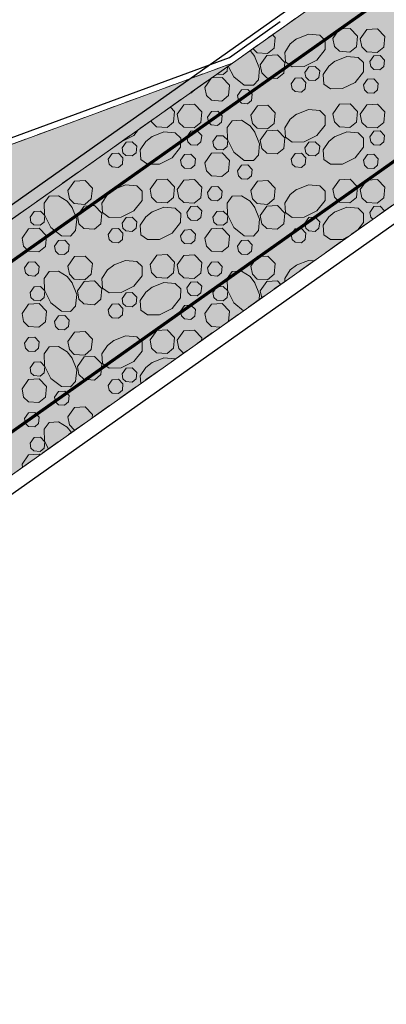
# Model space of a CAD drawing. Header units: metres. Extents: x 148425 to 149111, y 486065 to 486671.
# Tile 38 of 81: x 148655 to 148666, y 486394 to 486425. Entities that reach past the tile are written whole.
import ezdxf

# ---------------------------------------------------------------- set-up
doc = ezdxf.new("R2010")
doc.units = ezdxf.units.M
doc.header["$MEASUREMENT"] = 0
doc.linetypes.add('1-3 (0.10)', pattern=[4, 1, -3])
doc.linetypes.add('DGN Style 2', pattern=[1, 0.6, -0.4])
for name, color, linetype, lineweight in [('BWR-nieuw-belijning-1-3 streep dik 100', 51, '1-3 (0.10)', 0), ('BWR-verw-band-trottoir 180¯200x250 betonrug_GV', 2, 'betonrugw', 30), ('BWR-verw-drain ø 80', 60, 'drainagew', 30), ('BWR-verw-situatie', 214, 'DGN Style 2', 13), ('WVB-alg-onderhoek', 7, 'Continuous', 30), ('WVB-pen-dik 013', 1, 'Continuous', 0), ('WVB-raster-20%', 254, 'Continuous', 30)]:
    doc.layers.add(name, color=color, linetype=linetype, lineweight=lineweight)
doc.styles.add('Style-WORKING', font='WORKING.shx')
doc.linetypes.add('betonrugw', pattern='A,1,-1.1,["v",Style-WORKING,S=0.499998,R=0,X=-0.132,Y=-0.187],-2.1', length=4.2)
doc.linetypes.add('drainagew', pattern='A,2.1,["V",Style-WORKING,S=0.700002,R=0,X=-0.228,Y=-0.367],2.9,-0.32,0.02,-0.32,0.4,-0.32,0.05,-0.32', length=6.75)

msp = doc.modelspace()

# ---------------------------------------------------------------- hatches: boundary and pattern name
at = {"layer": 'WVB-raster-20%', "linetype": 'Continuous', "lineweight": 0, "extrusion": (0, 0, -1)}
msp.add_hatch(color=256, dxfattribs=at).paths.add_polyline_path([(-148723.258, 486459.625), (-148646.865, 486405.505), (-148624.391, 486389.62), (-148595.939, 486369.446), (-148586.714, 486362.906), (-148578.585, 486357.139), (-148574.733, 486362.601), (-148582.888, 486368.373), (-148585.308, 486370.084), (-148594.025, 486376.245), (-148619.855, 486394.503), (-148643.007, 486410.889), (-148714.113, 486461.228), (-148776.146, 486505.143), (-148779.979, 486499.688)], flags=0)
at = {"layer": 'WVB-raster-20%', "linetype": 'Continuous', "lineweight": 0}
msp.add_hatch(color=256, dxfattribs=at).paths.add_polyline_path([(148623.876, 486400.887), (148646.974, 486417.15), (148646.284, 486418.131), (148647.1, 486418.705), (148647.107, 486418.698), (148647.792, 486417.725), (148651.431, 486420.288), (148660.181, 486423.507), (148661.532, 486424.003), (148621.64, 486395.766), (148621.945, 486396.464)], flags=0)

# ---------------------------------------------------------------- linework, layer by layer
at = {"layer": 'BWR-nieuw-belijning-1-3 streep dik 100', "color": 7, "const_width": 0.1, "flags": 128}
for points in [[(148785.01, 486510.066), (148583.53, 486367.456)], [(148779.339, 486500.595), (148722.617, 486460.531), (148646.224, 486406.411), (148623.75, 486390.526), (148595.297, 486370.351)]]:
    msp.add_lwpolyline(points, dxfattribs=at)
at = {"layer": 'BWR-verw-band-trottoir 180¯200x250 betonrug_GV', "linetype": 'betonrugw', "lineweight": 30, "ltscale": 3, "flags": 128}
msp.add_lwpolyline([(148647.677, 486417.889), (148651.338, 486420.466), (148661.438, 486424.182), (148663.049, 486425.322)], dxfattribs=at)
at = {"layer": 'BWR-verw-drain ø 80', "ltscale": 2.5, "flags": 128}
msp.add_lwpolyline([(148881.706, 486571.055), (148858.77, 486554.809), (148806.123, 486517.537), (148596.266, 486369.117)], dxfattribs=at)
at = {"layer": 'BWR-verw-drain ø 80', "linetype": 'drainagew', "ltscale": 2.5, "flags": 128}
msp.add_lwpolyline([(148591.935, 486375.24), (148606.478, 486385.525), (148659.79, 486423.23), (148687.475, 486442.81), (148740.134, 486480.053), (148771.197, 486502.022), (148807.002, 486527.345), (148824.546, 486539.759), (148843.43, 486553.135)], dxfattribs=at)
at = {"layer": 'BWR-verw-situatie'}
msp.add_line((148661.532, 486424.003), (148621.64, 486395.766), dxfattribs=at)
at = {"layer": 'BWR-verw-situatie', "flags": 128}
for points in [[(148776.146, 486505.143), (148714.113, 486461.228), (148663.164, 486425.159)], [(148595.939, 486369.446), (148624.391, 486389.62), (148646.865, 486405.505), (148723.258, 486459.625), (148779.979, 486499.688)], [(148663.164, 486425.159), (148661.532, 486424.003), (148651.431, 486420.288), (148647.792, 486417.725), (148647.101, 486418.707)]]:
    msp.add_lwpolyline(points, dxfattribs=at)
at = {"layer": 'WVB-alg-onderhoek', "lineweight": 40, "ltscale": 500}
msp.add_3dface([(148601.941, 486074.385), (149104.348, 486429.086), (148938.821, 486663.542), (148436.414, 486308.842)], dxfattribs=at)
at = {"layer": 'WVB-pen-dik 013'}
for p, q in [((148662.094, 486424.401), (148662.246, 486424.208)), ((148662.459, 486416.552), (148662.416, 486416.77)), ((148654.874, 486411.179), (148654.856, 486411.27))]:
    msp.add_line(p, q, dxfattribs=at)
at = {"layer": 'WVB-pen-dik 013', "flags": 128}
for points in [[(148664.721, 486424.788), (148664.931, 486425.088), (148665.269, 486425.105), (148665.499, 486424.863), (148665.466, 486424.525), (148665.259, 486424.353), (148664.926, 486424.378), (148664.771, 486424.53), (148664.721, 486424.788)], [(148665.584, 486424.775), (148665.796, 486425.073), (148666.131, 486425.093), (148666.364, 486424.85), (148666.329, 486424.513), (148666.121, 486424.34), (148665.791, 486424.363), (148665.636, 486424.515), (148665.584, 486424.775)], [(148662.805, 486424.905), (148662.891, 486424.815), (148662.856, 486424.478), (148662.649, 486424.305), (148662.319, 486424.328), (148662.181, 486424.463)], [(148663.549, 486424.763), (148663.941, 486424.92), (148664.304, 486424.888), (148664.474, 486424.723), (148664.469, 486424.43), (148664.206, 486424.098), (148663.804, 486423.898), (148663.426, 486423.89), (148663.211, 486424.043), (148663.194, 486424.345), (148663.366, 486424.615), (148663.566, 486424.773)], [(148662.236, 486424.225), (148662.394, 486423.833), (148662.359, 486423.47), (148662.199, 486423.3), (148661.906, 486423.305), (148661.574, 486423.568), (148661.401, 486423.911)], [(148662.416, 486423.948), (148662.626, 486424.248), (148662.961, 486424.265), (148663.194, 486424.023), (148663.161, 486423.685), (148662.954, 486423.513), (148662.621, 486423.538), (148662.466, 486423.69), (148662.416, 486423.948)], [(148664.766, 486424.058), (148665.161, 486424.215), (148665.521, 486424.183), (148665.694, 486424.018), (148665.686, 486423.728), (148665.426, 486423.393), (148665.024, 486423.193), (148664.644, 486423.188), (148664.429, 486423.338), (148664.411, 486423.643), (148664.586, 486423.91), (148664.784, 486424.068)], [(148665.891, 486424.05), (148666.016, 486424.233), (148666.219, 486424.243), (148666.359, 486424.098), (148666.336, 486423.893), (148666.211, 486423.79), (148666.014, 486423.805), (148665.919, 486423.895), (148665.891, 486424.05)], [(148661.376, 486423.893), (148661.361, 486423.745), (148661.236, 486423.64), (148661.04, 486423.655)], [(148663.831, 486423.71), (148663.959, 486423.888), (148664.159, 486423.9), (148664.299, 486423.755), (148664.276, 486423.55), (148664.151, 486423.448), (148663.954, 486423.463), (148663.861, 486423.553), (148663.831, 486423.71)], [(148660.659, 486423.233), (148660.869, 486423.533), (148661.206, 486423.55), (148661.436, 486423.308), (148661.404, 486422.97), (148661.196, 486422.798), (148660.864, 486422.823), (148660.709, 486422.975), (148660.659, 486423.233)], [(148663.396, 486423.345), (148663.524, 486423.525), (148663.724, 486423.538), (148663.861, 486423.39), (148663.841, 486423.188), (148663.719, 486423.083), (148663.519, 486423.1), (148663.426, 486423.19), (148663.396, 486423.345)], [(148665.691, 486423.31), (148665.819, 486423.49), (148666.019, 486423.503), (148666.159, 486423.358), (148666.136, 486423.153), (148666.014, 486423.048), (148665.814, 486423.065), (148665.721, 486423.155), (148665.691, 486423.31)], [(148660.334, 486423.156), (148660.334, 486423.153), (148660.211, 486423.048), (148660.185, 486423.05)], [(148661.689, 486422.975), (148661.816, 486423.155), (148662.016, 486423.165), (148662.156, 486423.02), (148662.136, 486422.818), (148662.011, 486422.713), (148661.814, 486422.728), (148661.719, 486422.818), (148661.689, 486422.975)], [(148659.563, 486422.61), (148659.696, 486422.47), (148659.664, 486422.133), (148659.456, 486421.96), (148659.124, 486421.985), (148658.969, 486422.138), (148658.96, 486422.183)], [(148659.781, 486422.383), (148659.994, 486422.68), (148660.329, 486422.7), (148660.561, 486422.458), (148660.526, 486422.12), (148660.319, 486421.948), (148659.989, 486421.97), (148659.834, 486422.123), (148659.781, 486422.383)], [(148660.739, 486422.288), (148660.866, 486422.468), (148661.066, 486422.48), (148661.206, 486422.335), (148661.184, 486422.13), (148661.061, 486422.025), (148660.861, 486422.043), (148660.769, 486422.133), (148660.739, 486422.288)], [(148662.111, 486422.348), (148662.324, 486422.645), (148662.659, 486422.665), (148662.891, 486422.423), (148662.856, 486422.085), (148662.649, 486421.913), (148662.319, 486421.935), (148662.164, 486422.088), (148662.111, 486422.348)], [(148663.549, 486422.37), (148663.941, 486422.528), (148664.304, 486422.495), (148664.474, 486422.33), (148664.469, 486422.038), (148664.206, 486421.705), (148663.804, 486421.505), (148663.426, 486421.498), (148663.211, 486421.65), (148663.194, 486421.953), (148663.366, 486422.223), (148663.566, 486422.38)], [(148664.721, 486422.395), (148664.931, 486422.695), (148665.269, 486422.713), (148665.499, 486422.47), (148665.466, 486422.133), (148665.259, 486421.96), (148664.926, 486421.985), (148664.771, 486422.138), (148664.721, 486422.395)], [(148665.584, 486422.383), (148665.796, 486422.68), (148666.131, 486422.7), (148666.364, 486422.458), (148666.329, 486422.12), (148666.121, 486421.948), (148665.791, 486421.97), (148665.636, 486422.123), (148665.584, 486422.383)], [(148662.236, 486421.833), (148662.394, 486421.44), (148662.359, 486421.078), (148662.199, 486420.908), (148661.906, 486420.913), (148661.574, 486421.175), (148661.371, 486421.578), (148661.366, 486421.955), (148661.519, 486422.17), (148661.819, 486422.188), (148662.089, 486422.015), (148662.246, 486421.815)], [(148658.554, 486421.895), (148658.404, 486421.705), (148658.006, 486421.508)], [(148658.964, 486421.665), (148659.359, 486421.823), (148659.719, 486421.79), (148659.891, 486421.625), (148659.884, 486421.335), (148659.624, 486421), (148659.221, 486420.8), (148658.841, 486420.795), (148658.626, 486420.945), (148658.609, 486421.25), (148658.784, 486421.518), (148658.981, 486421.675)], [(148660.089, 486421.658), (148660.214, 486421.84), (148660.416, 486421.85), (148660.556, 486421.705), (148660.534, 486421.5), (148660.409, 486421.398), (148660.211, 486421.413), (148660.116, 486421.503), (148660.089, 486421.658)], [(148662.416, 486421.555), (148662.626, 486421.855), (148662.961, 486421.873), (148663.194, 486421.63), (148663.161, 486421.293), (148662.954, 486421.12), (148662.621, 486421.145), (148662.466, 486421.298), (148662.416, 486421.555)], [(148664.766, 486421.665), (148665.161, 486421.823), (148665.521, 486421.79), (148665.694, 486421.625), (148665.686, 486421.335), (148665.426, 486421), (148665.024, 486420.8), (148664.644, 486420.795), (148664.429, 486420.945), (148664.411, 486421.25), (148664.586, 486421.518), (148664.784, 486421.675)], [(148665.891, 486421.658), (148666.016, 486421.84), (148666.219, 486421.85), (148666.359, 486421.705), (148666.336, 486421.5), (148666.211, 486421.398), (148666.014, 486421.413), (148665.919, 486421.503), (148665.891, 486421.658)], [(148658.029, 486421.318), (148658.156, 486421.495), (148658.356, 486421.508), (148658.496, 486421.363), (148658.474, 486421.158), (148658.349, 486421.055), (148658.151, 486421.07), (148658.059, 486421.16), (148658.029, 486421.318)], [(148660.914, 486421.51), (148661.041, 486421.69), (148661.241, 486421.7), (148661.381, 486421.555), (148661.361, 486421.353), (148661.236, 486421.248), (148661.039, 486421.263), (148660.944, 486421.353), (148660.914, 486421.51)], [(148663.831, 486421.318), (148663.959, 486421.495), (148664.159, 486421.508), (148664.299, 486421.363), (148664.276, 486421.158), (148664.151, 486421.055), (148663.954, 486421.07), (148663.861, 486421.16), (148663.831, 486421.318)], [(148657.594, 486420.953), (148657.721, 486421.133), (148657.921, 486421.145), (148658.059, 486420.998), (148658.039, 486420.795), (148657.916, 486420.69), (148657.716, 486420.708), (148657.624, 486420.798), (148657.594, 486420.953)], [(148659.889, 486420.918), (148660.016, 486421.098), (148660.216, 486421.11), (148660.356, 486420.965), (148660.334, 486420.76), (148660.211, 486420.655), (148660.011, 486420.673), (148659.919, 486420.763), (148659.889, 486420.918)], [(148660.659, 486420.84), (148660.869, 486421.14), (148661.206, 486421.158), (148661.436, 486420.915), (148661.404, 486420.578), (148661.196, 486420.405), (148660.864, 486420.43), (148660.709, 486420.583), (148660.659, 486420.84)], [(148663.396, 486420.953), (148663.524, 486421.133), (148663.724, 486421.145), (148663.861, 486420.998), (148663.841, 486420.795), (148663.719, 486420.69), (148663.519, 486420.708), (148663.426, 486420.798), (148663.396, 486420.953)], [(148665.691, 486420.918), (148665.819, 486421.098), (148666.019, 486421.11), (148666.159, 486420.965), (148666.136, 486420.76), (148666.014, 486420.655), (148665.814, 486420.673), (148665.721, 486420.763), (148665.691, 486420.918)], [(148661.689, 486420.583), (148661.816, 486420.763), (148662.016, 486420.773), (148662.156, 486420.628), (148662.136, 486420.425), (148662.011, 486420.32), (148661.814, 486420.335), (148661.719, 486420.425), (148661.689, 486420.583)], [(148656.309, 486419.955), (148656.521, 486420.253), (148656.856, 486420.273), (148657.089, 486420.03), (148657.054, 486419.693), (148656.846, 486419.52), (148656.516, 486419.543), (148656.361, 486419.695), (148656.309, 486419.955)], [(148658.919, 486420.003), (148659.129, 486420.303), (148659.466, 486420.32), (148659.696, 486420.078), (148659.664, 486419.74), (148659.456, 486419.568), (148659.124, 486419.593), (148658.969, 486419.745), (148658.919, 486420.003)], [(148659.781, 486419.99), (148659.994, 486420.288), (148660.329, 486420.308), (148660.561, 486420.065), (148660.526, 486419.728), (148660.319, 486419.555), (148659.989, 486419.578), (148659.834, 486419.73), (148659.781, 486419.99)], [(148662.111, 486419.955), (148662.324, 486420.253), (148662.659, 486420.273), (148662.891, 486420.03), (148662.856, 486419.693), (148662.649, 486419.52), (148662.319, 486419.543), (148662.164, 486419.695), (148662.111, 486419.955)], [(148664.721, 486420.003), (148664.931, 486420.303), (148665.269, 486420.32), (148665.499, 486420.078), (148665.466, 486419.74), (148665.259, 486419.568), (148664.926, 486419.593), (148664.771, 486419.745), (148664.721, 486420.003)], [(148665.584, 486419.99), (148665.796, 486420.288), (148666.131, 486420.308), (148666.364, 486420.065), (148666.329, 486419.728), (148666.121, 486419.555), (148665.791, 486419.578), (148665.636, 486419.73), (148665.584, 486419.99)], [(148657.746, 486419.978), (148658.139, 486420.135), (148658.501, 486420.103), (148658.671, 486419.938), (148658.666, 486419.645), (148658.404, 486419.313), (148658.001, 486419.113), (148657.624, 486419.105), (148657.409, 486419.258), (148657.391, 486419.56), (148657.564, 486419.83), (148657.764, 486419.988)], [(148660.739, 486419.895), (148660.866, 486420.075), (148661.066, 486420.088), (148661.206, 486419.943), (148661.184, 486419.738), (148661.061, 486419.633), (148660.861, 486419.65), (148660.769, 486419.74), (148660.739, 486419.895)], [(148663.549, 486419.978), (148663.941, 486420.135), (148664.304, 486420.103), (148664.474, 486419.938), (148664.469, 486419.645), (148664.206, 486419.313), (148663.804, 486419.113), (148663.426, 486419.105), (148663.211, 486419.258), (148663.194, 486419.56), (148663.366, 486419.83), (148663.566, 486419.988)], [(148656.434, 486419.44), (148656.591, 486419.048), (148656.556, 486418.685), (148656.396, 486418.515), (148656.104, 486418.52), (148655.771, 486418.783), (148655.569, 486419.185), (148655.564, 486419.563), (148655.716, 486419.778), (148656.016, 486419.795), (148656.286, 486419.623), (148656.444, 486419.423)], [(148662.236, 486419.44), (148662.394, 486419.048), (148662.359, 486418.685), (148662.199, 486418.515), (148661.906, 486418.52), (148661.574, 486418.783), (148661.371, 486419.185), (148661.366, 486419.563), (148661.519, 486419.778), (148661.819, 486419.795), (148662.089, 486419.623), (148662.246, 486419.423)], [(148655.111, 486419.118), (148655.239, 486419.298), (148655.439, 486419.308), (148655.579, 486419.163), (148655.559, 486418.96), (148655.434, 486418.855), (148655.236, 486418.87), (148655.141, 486418.96), (148655.111, 486419.118)], [(148656.614, 486419.163), (148656.824, 486419.463), (148657.159, 486419.48), (148657.391, 486419.238), (148657.359, 486418.9), (148657.151, 486418.728), (148656.819, 486418.753), (148656.664, 486418.905), (148656.614, 486419.163)], [(148658.964, 486419.273), (148659.359, 486419.43), (148659.719, 486419.398), (148659.891, 486419.233), (148659.884, 486418.943), (148659.624, 486418.608), (148659.221, 486418.408), (148658.841, 486418.403), (148658.626, 486418.553), (148658.609, 486418.858), (148658.784, 486419.125), (148658.981, 486419.283)], [(148660.089, 486419.265), (148660.214, 486419.448), (148660.416, 486419.458), (148660.556, 486419.313), (148660.534, 486419.108), (148660.409, 486419.005), (148660.211, 486419.02), (148660.116, 486419.11), (148660.089, 486419.265)], [(148660.914, 486419.118), (148661.041, 486419.298), (148661.241, 486419.308), (148661.381, 486419.163), (148661.361, 486418.96), (148661.236, 486418.855), (148661.039, 486418.87), (148660.944, 486418.96), (148660.914, 486419.118)], [(148662.416, 486419.163), (148662.626, 486419.463), (148662.961, 486419.48), (148663.194, 486419.238), (148663.161, 486418.9), (148662.954, 486418.728), (148662.621, 486418.753), (148662.466, 486418.905), (148662.416, 486419.163)], [(148664.766, 486419.273), (148665.161, 486419.43), (148665.521, 486419.398), (148665.694, 486419.233), (148665.686, 486418.943), (148665.507, 486418.712)], [(148665.891, 486419.265), (148666.016, 486419.448), (148666.219, 486419.458), (148666.357, 486419.314)], [(148658.029, 486418.925), (148658.156, 486419.103), (148658.356, 486419.115), (148658.496, 486418.97), (148658.474, 486418.765), (148658.349, 486418.663), (148658.151, 486418.678), (148658.059, 486418.768), (148658.029, 486418.925)], [(148663.831, 486418.925), (148663.959, 486419.103), (148664.159, 486419.115), (148664.299, 486418.97), (148664.276, 486418.765), (148664.151, 486418.663), (148663.954, 486418.678), (148663.861, 486418.768), (148663.831, 486418.925)], [(148665.205, 486418.498), (148665.024, 486418.408), (148664.644, 486418.403), (148664.429, 486418.553), (148664.411, 486418.858), (148664.586, 486419.125), (148664.784, 486419.283)], [(148665.983, 486419.049), (148665.919, 486419.11), (148665.891, 486419.265)], [(148654.856, 486418.448), (148655.066, 486418.748), (148655.404, 486418.765), (148655.634, 486418.523), (148655.601, 486418.185), (148655.394, 486418.013), (148655.061, 486418.038), (148654.906, 486418.19), (148654.856, 486418.448)], [(148657.594, 486418.56), (148657.721, 486418.74), (148657.921, 486418.753), (148658.059, 486418.605), (148658.039, 486418.403), (148657.916, 486418.298), (148657.716, 486418.315), (148657.624, 486418.405), (148657.594, 486418.56)], [(148659.889, 486418.525), (148660.016, 486418.705), (148660.216, 486418.718), (148660.356, 486418.573), (148660.334, 486418.368), (148660.211, 486418.263), (148660.011, 486418.28), (148659.919, 486418.37), (148659.889, 486418.525)], [(148660.659, 486418.448), (148660.869, 486418.748), (148661.206, 486418.765), (148661.436, 486418.523), (148661.404, 486418.185), (148661.196, 486418.013), (148660.864, 486418.038), (148660.709, 486418.19), (148660.659, 486418.448)], [(148663.396, 486418.56), (148663.524, 486418.74), (148663.724, 486418.753), (148663.861, 486418.605), (148663.841, 486418.403), (148663.719, 486418.298), (148663.519, 486418.315), (148663.426, 486418.405), (148663.396, 486418.56)], [(148655.886, 486418.19), (148656.014, 486418.37), (148656.214, 486418.38), (148656.354, 486418.235), (148656.334, 486418.033), (148656.209, 486417.928), (148656.011, 486417.943), (148655.916, 486418.033), (148655.886, 486418.19)], [(148661.689, 486418.19), (148661.816, 486418.37), (148662.016, 486418.38), (148662.156, 486418.235), (148662.136, 486418.033), (148662.011, 486417.928), (148661.814, 486417.943), (148661.719, 486418.033), (148661.689, 486418.19)], [(148656.309, 486417.563), (148656.521, 486417.86), (148656.856, 486417.88), (148657.089, 486417.638), (148657.054, 486417.3), (148656.846, 486417.128), (148656.516, 486417.15), (148656.361, 486417.303), (148656.309, 486417.563)], [(148657.746, 486417.585), (148658.139, 486417.743), (148658.501, 486417.71), (148658.671, 486417.545), (148658.666, 486417.253), (148658.404, 486416.92), (148658.001, 486416.72), (148657.624, 486416.713), (148657.409, 486416.865), (148657.391, 486417.168), (148657.564, 486417.438), (148657.764, 486417.595)], [(148658.919, 486417.61), (148659.129, 486417.91), (148659.466, 486417.928), (148659.696, 486417.685), (148659.664, 486417.348), (148659.456, 486417.175), (148659.124, 486417.2), (148658.969, 486417.353), (148658.919, 486417.61)], [(148659.781, 486417.598), (148659.994, 486417.895), (148660.329, 486417.915), (148660.561, 486417.673), (148660.526, 486417.335), (148660.319, 486417.163), (148659.989, 486417.185), (148659.834, 486417.338), (148659.781, 486417.598)], [(148662.111, 486417.563), (148662.324, 486417.86), (148662.659, 486417.88), (148662.891, 486417.638), (148662.856, 486417.3), (148662.649, 486417.128), (148662.319, 486417.15), (148662.164, 486417.303), (148662.111, 486417.563)], [(148663.549, 486417.585), (148663.941, 486417.743), (148664.117, 486417.727)], [(148654.936, 486417.503), (148655.064, 486417.683), (148655.264, 486417.695), (148655.404, 486417.55), (148655.381, 486417.345), (148655.259, 486417.24), (148655.059, 486417.258), (148654.966, 486417.348), (148654.936, 486417.503)], [(148660.739, 486417.503), (148660.866, 486417.683), (148661.066, 486417.695), (148661.206, 486417.55), (148661.184, 486417.345), (148661.061, 486417.24), (148660.861, 486417.258), (148660.769, 486417.348), (148660.739, 486417.503)], [(148663.199, 486417.077), (148663.194, 486417.168), (148663.366, 486417.438), (148663.566, 486417.595)], [(148656.434, 486417.048), (148656.591, 486416.655), (148656.556, 486416.293), (148656.396, 486416.123), (148656.104, 486416.128), (148655.771, 486416.39), (148655.569, 486416.793), (148655.564, 486417.17), (148655.716, 486417.385), (148656.016, 486417.403), (148656.286, 486417.23), (148656.444, 486417.03)], [(148661.884, 486416.145), (148661.574, 486416.39), (148661.371, 486416.793), (148661.366, 486417.17), (148661.519, 486417.385), (148661.819, 486417.403), (148662.089, 486417.23), (148662.246, 486417.03)], [(148655.111, 486416.725), (148655.239, 486416.905), (148655.439, 486416.915), (148655.579, 486416.77), (148655.559, 486416.568), (148655.434, 486416.463), (148655.236, 486416.478), (148655.141, 486416.568), (148655.111, 486416.725)], [(148656.614, 486416.77), (148656.824, 486417.07), (148657.159, 486417.088), (148657.391, 486416.845), (148657.359, 486416.508), (148657.151, 486416.335), (148656.819, 486416.36), (148656.664, 486416.513), (148656.614, 486416.77)], [(148658.964, 486416.88), (148659.359, 486417.038), (148659.719, 486417.005), (148659.891, 486416.84), (148659.884, 486416.55), (148659.624, 486416.215), (148659.221, 486416.015), (148658.841, 486416.01), (148658.626, 486416.16), (148658.609, 486416.465), (148658.784, 486416.733), (148658.981, 486416.89)], [(148660.089, 486416.873), (148660.214, 486417.055), (148660.416, 486417.065), (148660.556, 486416.92), (148660.534, 486416.715), (148660.409, 486416.613), (148660.211, 486416.628), (148660.116, 486416.718), (148660.089, 486416.873)], [(148660.914, 486416.725), (148661.041, 486416.905), (148661.241, 486416.915), (148661.381, 486416.77), (148661.361, 486416.568), (148661.236, 486416.463), (148661.039, 486416.478), (148660.944, 486416.568), (148660.914, 486416.725)], [(148662.236, 486417.048), (148662.394, 486416.655), (148662.378, 486416.495)], [(148662.416, 486416.77), (148662.626, 486417.07), (148662.961, 486417.088), (148663.064, 486416.981)], [(148658.029, 486416.533), (148658.156, 486416.71), (148658.356, 486416.723), (148658.496, 486416.578), (148658.474, 486416.373), (148658.349, 486416.27), (148658.151, 486416.285), (148658.059, 486416.375), (148658.029, 486416.533)], [(148654.856, 486416.055), (148655.066, 486416.355), (148655.404, 486416.373), (148655.634, 486416.13), (148655.601, 486415.793), (148655.394, 486415.62), (148655.061, 486415.645), (148654.906, 486415.798), (148654.856, 486416.055)], [(148657.594, 486416.168), (148657.721, 486416.348), (148657.921, 486416.36), (148658.059, 486416.213), (148658.039, 486416.01), (148657.916, 486415.905), (148657.716, 486415.923), (148657.624, 486416.013), (148657.594, 486416.168)], [(148659.889, 486416.133), (148660.016, 486416.313), (148660.216, 486416.325), (148660.356, 486416.18), (148660.334, 486415.975), (148660.211, 486415.87), (148660.011, 486415.888), (148659.919, 486415.978), (148659.889, 486416.133)], [(148660.659, 486416.055), (148660.869, 486416.355), (148661.206, 486416.373), (148661.436, 486416.13), (148661.405, 486415.806)], [(148655.886, 486415.798), (148656.014, 486415.978), (148656.214, 486415.988), (148656.354, 486415.843), (148656.334, 486415.64), (148656.209, 486415.535), (148656.011, 486415.55), (148655.916, 486415.64), (148655.886, 486415.798)], [(148661.148, 486415.624), (148660.864, 486415.645), (148660.709, 486415.798), (148660.659, 486416.055)], [(148654.936, 486415.11), (148655.064, 486415.29), (148655.264, 486415.303), (148655.404, 486415.158), (148655.381, 486414.953), (148655.259, 486414.848), (148655.059, 486414.865), (148654.966, 486414.955), (148654.936, 486415.11)], [(148656.309, 486415.17), (148656.521, 486415.468), (148656.856, 486415.488), (148657.089, 486415.245), (148657.054, 486414.908), (148656.846, 486414.735), (148656.516, 486414.758), (148656.361, 486414.91), (148656.309, 486415.17)], [(148657.746, 486415.193), (148658.139, 486415.35), (148658.501, 486415.318), (148658.671, 486415.153), (148658.666, 486414.86), (148658.404, 486414.528), (148658.001, 486414.328), (148657.624, 486414.32), (148657.409, 486414.473), (148657.391, 486414.775), (148657.564, 486415.045), (148657.764, 486415.203)], [(148658.919, 486415.218), (148659.129, 486415.518), (148659.466, 486415.535), (148659.696, 486415.293), (148659.664, 486414.955), (148659.456, 486414.783), (148659.124, 486414.808), (148658.969, 486414.96), (148658.919, 486415.218)], [(148659.781, 486415.205), (148659.994, 486415.503), (148660.329, 486415.523), (148660.561, 486415.28), (148660.553, 486415.202)], [(148656.434, 486414.655), (148656.591, 486414.263), (148656.556, 486413.9), (148656.396, 486413.73), (148656.104, 486413.735), (148655.771, 486413.998), (148655.569, 486414.4), (148655.564, 486414.778), (148655.716, 486414.993), (148656.016, 486415.01), (148656.286, 486414.838), (148656.444, 486414.638)], [(148659.983, 486414.798), (148659.834, 486414.945), (148659.781, 486415.205)], [(148656.614, 486414.378), (148656.824, 486414.678), (148657.159, 486414.695), (148657.391, 486414.453), (148657.359, 486414.115), (148657.151, 486413.943), (148656.819, 486413.968), (148656.664, 486414.12), (148656.614, 486414.378)], [(148658.964, 486414.488), (148659.359, 486414.645), (148659.719, 486414.613), (148659.72, 486414.612)], [(148655.111, 486414.333), (148655.239, 486414.513), (148655.439, 486414.523), (148655.579, 486414.378), (148655.559, 486414.175), (148655.434, 486414.07), (148655.236, 486414.085), (148655.141, 486414.175), (148655.111, 486414.333)], [(148658.029, 486414.14), (148658.156, 486414.318), (148658.356, 486414.33), (148658.496, 486414.185), (148658.474, 486413.98), (148658.349, 486413.878), (148658.151, 486413.893), (148658.059, 486413.983), (148658.029, 486414.14)], [(148658.622, 486413.834), (148658.609, 486414.073), (148658.784, 486414.34), (148658.981, 486414.498)], [(148654.856, 486413.663), (148655.066, 486413.963), (148655.404, 486413.98), (148655.634, 486413.738), (148655.601, 486413.4), (148655.394, 486413.228), (148655.061, 486413.253), (148654.906, 486413.405), (148654.856, 486413.663)], [(148657.594, 486413.775), (148657.721, 486413.955), (148657.921, 486413.968), (148658.059, 486413.82), (148658.039, 486413.618), (148657.916, 486413.513), (148657.716, 486413.53), (148657.624, 486413.62), (148657.594, 486413.775)], [(148655.886, 486413.405), (148656.014, 486413.585), (148656.214, 486413.595), (148656.354, 486413.45), (148656.334, 486413.248), (148656.209, 486413.143), (148656.011, 486413.158), (148655.916, 486413.248), (148655.886, 486413.405)], [(148656.309, 486412.778), (148656.521, 486413.075), (148656.856, 486413.095), (148657.089, 486412.853), (148657.077, 486412.74)], [(148654.936, 486412.718), (148655.064, 486412.898), (148655.264, 486412.91), (148655.404, 486412.765), (148655.381, 486412.56), (148655.259, 486412.455), (148655.059, 486412.473), (148654.966, 486412.563), (148654.936, 486412.718)], [(148656.546, 486412.363), (148656.516, 486412.365), (148656.361, 486412.518), (148656.309, 486412.778)], [(148655.694, 486411.759), (148655.569, 486412.008), (148655.564, 486412.385), (148655.716, 486412.6), (148656.016, 486412.618), (148656.286, 486412.445), (148656.421, 486412.275)], [(148655.111, 486411.94), (148655.239, 486412.12), (148655.439, 486412.13), (148655.579, 486411.985), (148655.559, 486411.783), (148655.434, 486411.678), (148655.236, 486411.693), (148655.141, 486411.783), (148655.111, 486411.94)], [(148654.856, 486411.27), (148655.066, 486411.57), (148655.404, 486411.588), (148655.423, 486411.568)]]:
    msp.add_lwpolyline(points, dxfattribs=at)
at = {"layer": 'WVB-raster-20%', "linetype": 'Continuous', "lineweight": 0, "flags": 128}
for points in [[(148723.258, 486459.625), (148646.865, 486405.505), (148624.391, 486389.62), (148595.939, 486369.446), (148586.714, 486362.906), (148578.585, 486357.139), (148574.733, 486362.601), (148582.888, 486368.373), (148585.308, 486370.084), (148594.025, 486376.245), (148619.855, 486394.503), (148643.007, 486410.889), (148714.113, 486461.228), (148776.146, 486505.143), (148779.979, 486499.688)], [(148623.876, 486400.887), (148646.974, 486417.15), (148646.284, 486418.131), (148647.1, 486418.705), (148647.107, 486418.698), (148647.792, 486417.725), (148651.431, 486420.288), (148660.181, 486423.507), (148661.532, 486424.003), (148621.64, 486395.766), (148621.945, 486396.464)]]:
    msp.add_lwpolyline(points, close=True, dxfattribs=at)

doc.saveas('drawing.dxf')
